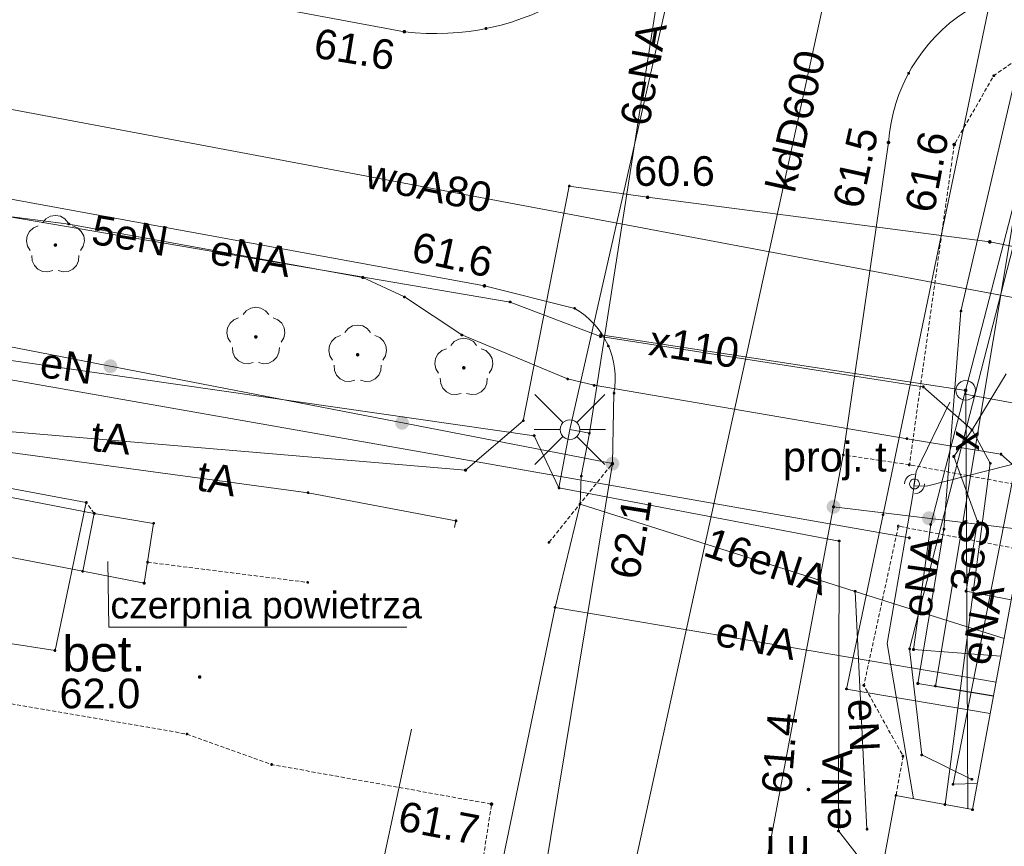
# Paper-space layout 'A-01 PLAN SYTUACYJNY' of a CAD drawing. Header units: millimetres. Extents: x 0 to 900, y 0 to 750.
# Tile 80 of 105: x 459 to 509, y 502 to 543. Entities that reach past the tile are written whole.
import ezdxf
from ezdxf.xclip import XClip

# ---------------------------------------------------------------- set-up
doc = ezdxf.new("R2010")
doc.units = ezdxf.units.MM
doc.header["$MEASUREMENT"] = 0
doc.header["$XCLIPFRAME"] = 0
doc.linetypes.add('PRZER2-1', pattern=[1.5, 1, -0.5])
doc.linetypes.add('PRZER4-1', pattern=[5000, 4000, -1000])
doc.layers.add('A_mapa_Nr_pióra__2', color=8, linetype='Continuous', lineweight=13)
doc.layers.add('A_podrys', color=7, linetype='Continuous')
doc.styles.add('STYL_AUTOMATYCZNY_1', font='arial.ttf')

# ---------------------------------------------------------------- blocks, each defined once
blk = doc.blocks.new('Rysunek_3_3', base_point=(-1239.757, 488.381))
at = {"layer": 'A_mapa_Nr_pióra__2', "linetype": 'Continuous', "lineweight": 13}
for points in [[(478.387, 542.795), (478.39, 542.772), (478.399, 542.75), (478.414, 542.732), (478.432, 542.718), (478.454, 542.709), (478.477, 542.705), (478.5, 542.709), (478.522, 542.718), (478.541, 542.732), (478.555, 542.75), (478.564, 542.772), (478.567, 542.795), (478.564, 542.819), (478.555, 542.84), (478.541, 542.859), (478.522, 542.873), (478.5, 542.882), (478.477, 542.885), (478.454, 542.882), (478.432, 542.873), (478.414, 542.859), (478.399, 542.84), (478.39, 542.819)], [(502.827, 537.195), (502.83, 537.172), (502.839, 537.15), (502.854, 537.132), (502.872, 537.118), (502.894, 537.109), (502.917, 537.105), (502.94, 537.109), (502.962, 537.118), (502.981, 537.132), (502.995, 537.15), (503.004, 537.172), (503.007, 537.195), (503.004, 537.219), (502.995, 537.24), (502.981, 537.259), (502.962, 537.273), (502.94, 537.282), (502.917, 537.285), (502.894, 537.282), (502.872, 537.273), (502.854, 537.259), (502.839, 537.24), (502.83, 537.219)], [(506.147, 537.095), (506.15, 537.072), (506.159, 537.05), (506.174, 537.032), (506.192, 537.018), (506.214, 537.009), (506.237, 537.005), (506.26, 537.009), (506.282, 537.018), (506.301, 537.032), (506.315, 537.05), (506.324, 537.072), (506.327, 537.095), (506.324, 537.119), (506.315, 537.14), (506.301, 537.159), (506.282, 537.173), (506.26, 537.182), (506.237, 537.185), (506.214, 537.182), (506.192, 537.173), (506.174, 537.159), (506.159, 537.14), (506.15, 537.119)], [(490.668, 534.426), (490.671, 534.403), (490.68, 534.381), (490.694, 534.362), (490.713, 534.348), (490.734, 534.339), (490.758, 534.336), (490.781, 534.339), (490.803, 534.348), (490.821, 534.362), (490.835, 534.381), (490.844, 534.403), (490.848, 534.426), (490.844, 534.449), (490.835, 534.471), (490.821, 534.489), (490.803, 534.504), (490.781, 534.513), (490.758, 534.516), (490.734, 534.513), (490.713, 534.504), (490.694, 534.489), (490.68, 534.471), (490.671, 534.449)], [(460.857, 531.925), (460.885, 531.93), (460.91, 531.943), (460.93, 531.963), (460.943, 531.988), (460.947, 532.015), (460.943, 532.043), (460.93, 532.068), (460.91, 532.088), (460.885, 532.101), (460.857, 532.105), (460.829, 532.101), (460.804, 532.088), (460.784, 532.068), (460.772, 532.043), (460.767, 532.015), (460.772, 531.988), (460.784, 531.963), (460.804, 531.943), (460.829, 531.93)], [(507.945, 532.177), (507.948, 532.154), (507.957, 532.132), (507.972, 532.113), (507.99, 532.099), (508.012, 532.09), (508.035, 532.087), (508.059, 532.09), (508.08, 532.099), (508.099, 532.113), (508.113, 532.132), (508.122, 532.154), (508.125, 532.177), (508.122, 532.2), (508.113, 532.222), (508.099, 532.241), (508.08, 532.255), (508.059, 532.264), (508.035, 532.267), (508.012, 532.264), (507.99, 532.255), (507.972, 532.241), (507.957, 532.222), (507.948, 532.2)], [(482.427, 529.955), (482.43, 529.932), (482.439, 529.91), (482.454, 529.892), (482.472, 529.878), (482.494, 529.869), (482.517, 529.865), (482.54, 529.869), (482.562, 529.878), (482.581, 529.892), (482.595, 529.91), (482.604, 529.932), (482.607, 529.955), (482.604, 529.979), (482.595, 530), (482.581, 530.019), (482.562, 530.033), (482.54, 530.042), (482.517, 530.045), (482.494, 530.042), (482.472, 530.033), (482.454, 530.019), (482.439, 530), (482.43, 529.979)], [(470.977, 527.285), (471.005, 527.29), (471.03, 527.303), (471.05, 527.323), (471.063, 527.348), (471.067, 527.375), (471.063, 527.403), (471.05, 527.428), (471.03, 527.448), (471.005, 527.461), (470.977, 527.465), (470.949, 527.461), (470.924, 527.448), (470.904, 527.428), (470.892, 527.403), (470.887, 527.375), (470.892, 527.348), (470.904, 527.323), (470.924, 527.303), (470.949, 527.29)], [(476.117, 526.385), (476.145, 526.39), (476.17, 526.403), (476.19, 526.423), (476.203, 526.448), (476.207, 526.475), (476.203, 526.503), (476.19, 526.528), (476.17, 526.548), (476.145, 526.561), (476.117, 526.565), (476.089, 526.561), (476.064, 526.548), (476.044, 526.528), (476.032, 526.503), (476.027, 526.475), (476.032, 526.448), (476.044, 526.423), (476.064, 526.403), (476.089, 526.39)], [(463.701, 526.238), (463.61, 526.244), (463.521, 526.225), (463.439, 526.185), (463.37, 526.124), (463.32, 526.048), (463.291, 525.961), (463.285, 525.87), (463.304, 525.781), (463.345, 525.699), (463.405, 525.63), (463.481, 525.58), (463.568, 525.551), (463.659, 525.545), (463.749, 525.564), (463.83, 525.604), (463.899, 525.665), (463.949, 525.741), (463.978, 525.828), (463.984, 525.919), (463.966, 526.009), (463.925, 526.09), (463.864, 526.159), (463.788, 526.209)], [(463.701, 526.238), (463.61, 526.244), (463.521, 526.225), (463.439, 526.185), (463.37, 526.124), (463.32, 526.048), (463.291, 525.961), (463.285, 525.87), (463.304, 525.781), (463.345, 525.699), (463.405, 525.63), (463.481, 525.58), (463.568, 525.551), (463.659, 525.545), (463.749, 525.564), (463.83, 525.604), (463.899, 525.665), (463.949, 525.741), (463.978, 525.828), (463.984, 525.919), (463.966, 526.009), (463.925, 526.09), (463.864, 526.159), (463.788, 526.209)], [(481.477, 525.725), (481.505, 525.73), (481.53, 525.743), (481.55, 525.763), (481.563, 525.788), (481.567, 525.815), (481.563, 525.843), (481.55, 525.868), (481.53, 525.888), (481.505, 525.901), (481.477, 525.905), (481.449, 525.901), (481.424, 525.888), (481.404, 525.868), (481.392, 525.843), (481.387, 525.815), (481.392, 525.788), (481.404, 525.763), (481.424, 525.743), (481.449, 525.73)], [(506.727, 524.675), (506.73, 524.652), (506.739, 524.63), (506.754, 524.612), (506.772, 524.598), (506.794, 524.589), (506.817, 524.585), (506.84, 524.589), (506.862, 524.598), (506.881, 524.612), (506.895, 524.63), (506.904, 524.652), (506.907, 524.675), (506.904, 524.699), (506.895, 524.72), (506.881, 524.739), (506.862, 524.753), (506.84, 524.762), (506.817, 524.765), (506.794, 524.762), (506.772, 524.753), (506.754, 524.739), (506.739, 524.72), (506.73, 524.699)], [(478.426, 523.38), (478.335, 523.386), (478.246, 523.367), (478.164, 523.326), (478.096, 523.266), (478.045, 523.19), (478.016, 523.103), (478.011, 523.012), (478.029, 522.922), (478.07, 522.841), (478.13, 522.772), (478.206, 522.722), (478.293, 522.693), (478.384, 522.687), (478.474, 522.705), (478.556, 522.746), (478.624, 522.807), (478.674, 522.883), (478.703, 522.97), (478.709, 523.061), (478.691, 523.15), (478.65, 523.232), (478.589, 523.301), (478.513, 523.351)], [(478.426, 523.38), (478.335, 523.386), (478.246, 523.367), (478.164, 523.326), (478.096, 523.266), (478.045, 523.19), (478.016, 523.103), (478.011, 523.012), (478.029, 522.922), (478.07, 522.841), (478.13, 522.772), (478.206, 522.722), (478.293, 522.693), (478.384, 522.687), (478.474, 522.705), (478.556, 522.746), (478.624, 522.807), (478.674, 522.883), (478.703, 522.97), (478.709, 523.061), (478.691, 523.15), (478.65, 523.232), (478.589, 523.301), (478.513, 523.351)], [(489.044, 521.319), (488.953, 521.325), (488.863, 521.306), (488.781, 521.266), (488.713, 521.205), (488.663, 521.129), (488.634, 521.042), (488.628, 520.951), (488.646, 520.861), (488.687, 520.78), (488.748, 520.711), (488.824, 520.661), (488.911, 520.632), (489.002, 520.626), (489.091, 520.645), (489.173, 520.685), (489.241, 520.746), (489.292, 520.822), (489.321, 520.909), (489.326, 521), (489.308, 521.09), (489.267, 521.171), (489.207, 521.24), (489.131, 521.29)], [(488.887, 520.975), (488.89, 520.952), (488.899, 520.93), (488.914, 520.912), (488.932, 520.898), (488.954, 520.889), (488.977, 520.885), (489, 520.889), (489.022, 520.898), (489.041, 520.912), (489.055, 520.93), (489.064, 520.952), (489.067, 520.975), (489.064, 520.999), (489.055, 521.02), (489.041, 521.039), (489.022, 521.053), (489, 521.062), (488.977, 521.065), (488.954, 521.062), (488.932, 521.053), (488.914, 521.039), (488.899, 521.02), (488.89, 520.999)], [(500.186, 519.141), (500.095, 519.14), (500.007, 519.116), (499.928, 519.069), (499.864, 519.004), (499.82, 518.924), (499.797, 518.835), (499.798, 518.744), (499.823, 518.656), (499.869, 518.578), (499.935, 518.514), (500.014, 518.469), (500.103, 518.446), (500.194, 518.447), (500.282, 518.472), (500.361, 518.518), (500.425, 518.584), (500.469, 518.663), (500.492, 518.752), (500.491, 518.843), (500.466, 518.931), (500.42, 519.01), (500.354, 519.074), (500.275, 519.119)], [(505.003, 518.562), (504.911, 518.561), (504.823, 518.536), (504.745, 518.49), (504.681, 518.425), (504.636, 518.345), (504.613, 518.256), (504.614, 518.165), (504.639, 518.077), (504.686, 517.998), (504.751, 517.935), (504.831, 517.89), (504.919, 517.867), (505.01, 517.868), (505.098, 517.893), (505.177, 517.939), (505.241, 518.005), (505.286, 518.084), (505.308, 518.173), (505.307, 518.264), (505.283, 518.352), (505.236, 518.431), (505.171, 518.495), (505.091, 518.539)], [(505.003, 518.562), (504.911, 518.561), (504.823, 518.536), (504.745, 518.49), (504.681, 518.425), (504.636, 518.345), (504.613, 518.256), (504.614, 518.165), (504.639, 518.077), (504.686, 517.998), (504.751, 517.935), (504.831, 517.89), (504.919, 517.867), (505.01, 517.868), (505.098, 517.893), (505.177, 517.939), (505.241, 518.005), (505.286, 518.084), (505.308, 518.173), (505.307, 518.264), (505.283, 518.352), (505.236, 518.431), (505.171, 518.495), (505.091, 518.539)], [(468.047, 510.195), (468.05, 510.172), (468.059, 510.15), (468.074, 510.132), (468.092, 510.118), (468.114, 510.109), (468.137, 510.105), (468.16, 510.109), (468.182, 510.118), (468.201, 510.132), (468.215, 510.15), (468.224, 510.172), (468.227, 510.195), (468.224, 510.219), (468.215, 510.24), (468.201, 510.259), (468.182, 510.273), (468.16, 510.282), (468.137, 510.285), (468.114, 510.282), (468.092, 510.273), (468.074, 510.259), (468.059, 510.24), (468.05, 510.219)], [(498.787, 504.515), (498.79, 504.492), (498.799, 504.47), (498.814, 504.452), (498.832, 504.438), (498.854, 504.429), (498.877, 504.425), (498.9, 504.429), (498.922, 504.438), (498.941, 504.452), (498.955, 504.47), (498.964, 504.492), (498.967, 504.515), (498.964, 504.539), (498.955, 504.56), (498.941, 504.579), (498.922, 504.593), (498.9, 504.602), (498.877, 504.605), (498.854, 504.602), (498.832, 504.593), (498.814, 504.579), (498.799, 504.56), (498.79, 504.539)], [(482.787, 503.775), (482.79, 503.752), (482.799, 503.73), (482.814, 503.712), (482.832, 503.698), (482.854, 503.689), (482.877, 503.685), (482.9, 503.689), (482.922, 503.698), (482.941, 503.712), (482.955, 503.73), (482.964, 503.752), (482.967, 503.775), (482.964, 503.799), (482.955, 503.82), (482.941, 503.839), (482.922, 503.853), (482.9, 503.862), (482.877, 503.865), (482.854, 503.862), (482.832, 503.853), (482.814, 503.839), (482.799, 503.82), (482.79, 503.799)]]:
    blk.add_hatch(color=8, dxfattribs=at).paths.add_polyline_path(points)
at = {"layer": 'A_mapa_Nr_pióra__2', "color": 8, "linetype": 'Continuous', "lineweight": 13, "ltscale": 0.2, "flags": 128}
for points in [[(508.22, 509.221), (504.398, 509.87), (505.721, 517.663), (506.579, 528.682), (510.313, 544.692), (527.277, 633.391), (527.37, 633.883), (496.853, 639.873), (493.656, 641.802), (481.248, 645.071), (479.395, 717.56), (477.958, 745.1)], [(508.224, 509.24), (505.288, 509.739), (511.121, 544.677), (515.528, 565.242), (523.479, 604.413), (520.539, 605.253), (495.139, 610.312), (384.98, 631.427), (372.98, 633.686), (304.661, 646.463), (279.321, 651.182), (242.081, 657.98), (221.081, 661.238), (217.221, 663.058), (170.822, 671.916), (166.782, 671.756), (155.742, 674.835), (147.302, 677.974), (82.262, 691.151), (29.9, 702.044)], [(508.06, 508.355), (500.8, 509.588), (502.642, 518.398), (520.887, 606.143), (481.951, 613.805), (427.051, 624.884), (368.129, 636.206), (325.007, 644.981), (254.307, 658.606), (214.989, 665.958), (143.658, 677.017), (79.037, 690.924), (38.037, 699.359), (29.9, 701.235)], [(508.595, 511.245), (504.182, 511.583), (505.051, 517.899), (528.369, 608.001), (531.772, 622.06), (536.721, 639.276), (328.121, 675.947), (291.083, 682.984), (267.635, 686.659), (251.603, 690.041)], [(534.604, 628.073), (532.166, 621.993), (528.757, 607.907), (503.984, 511.616), (504.596, 506.261), (507.125, 505.023)], [(463.62, 607.33), (452.968, 559.307), (447.208, 527.215), (503.969, 517.224)], [(453.488, 566.519), (450.61, 552.203), (446.51, 531.808), (451.137, 527.255), (485.027, 522.383), (486.278, 519.747)], [(487.345, 518.934), (487.409, 520.347), (487.819, 522.509), (493.457, 558.69)], [(487.955, 490.882), (501.357, 552.075), (501.464, 553.079)], [(486.837, 522.695), (492.659, 548.373), (528.035, 542.059), (529.56, 533.993), (586.159, 522.419), (645.267, 511.309), (721.268, 496.134)], [(452.28, 540.06), (514.591, 528.364)], [(442.643, 536.633), (445.317, 535.695), (483.817, 529.135), (488.377, 527.395), (504.677, 524.855)], [(505.777, 503.755), (508.057, 520.995), (507.137, 522.675), (504.677, 524.855), (488.377, 527.395), (483.817, 529.135), (445.317, 535.695), (442.643, 536.633)], [(442.54, 536.095), (446.017, 535.515), (457.337, 533.615), (461.537, 533.075), (476.377, 530.375), (478.477, 529.395), (481.377, 527.475), (486.717, 525.255), (488.057, 524.935), (503.857, 522.235), (508.597, 521.455), (509.317, 520.815), (506.177, 504.775), (507.405, 504.816)], [(486.8, 534.998), (484.479, 523.142), (481.562, 520.642), (445.725, 523.684)], [(486.8, 534.998), (490.757, 534.435), (508.037, 532.175), (512.317, 531.315), (543.257, 526.315), (654.837, 504.264), (700.344, 494.907), (711.137, 492.535), (715.007, 492.719), (716.792, 490.916)], [(460.209, 533.142), (460.376, 533.341), (460.601, 533.47), (460.857, 533.515), (461.113, 533.47), (461.338, 533.341), (461.506, 533.142)], [(459.585, 531.747), (459.448, 531.967), (459.394, 532.222), (459.431, 532.479), (459.553, 532.708), (459.745, 532.883), (459.986, 532.98)], [(461.728, 532.98), (461.969, 532.883), (462.162, 532.708), (462.284, 532.479), (462.32, 532.222), (462.266, 531.967), (462.129, 531.747)], [(460.72, 530.723), (460.467, 530.66), (460.209, 530.688), (459.976, 530.802), (459.795, 530.989), (459.689, 531.226), (459.67, 531.485)], [(462.044, 531.485), (462.025, 531.226), (461.919, 530.989), (461.739, 530.802), (461.505, 530.688), (461.247, 530.66), (460.995, 530.723)], [(441.297, 529.675), (452.877, 527.555), (453.017, 527.955), (488.977, 520.975)], [(470.329, 528.502), (470.496, 528.701), (470.721, 528.83), (470.977, 528.875), (471.233, 528.83), (471.458, 528.701), (471.626, 528.502)], [(469.705, 527.107), (469.568, 527.327), (469.514, 527.582), (469.551, 527.839), (469.673, 528.068), (469.865, 528.243), (470.106, 528.34)], [(471.848, 528.34), (472.089, 528.243), (472.282, 528.068), (472.404, 527.839), (472.44, 527.582), (472.386, 527.327), (472.249, 527.107)], [(475.469, 527.602), (475.636, 527.801), (475.861, 527.93), (476.117, 527.975), (476.373, 527.93), (476.598, 527.801), (476.766, 527.602)], [(488.396, 527.484), (506.817, 524.675)], [(474.845, 526.207), (474.708, 526.427), (474.654, 526.682), (474.691, 526.939), (474.813, 527.168), (475.005, 527.343), (475.246, 527.44)], [(476.988, 527.44), (477.229, 527.343), (477.422, 527.168), (477.544, 526.939), (477.58, 526.682), (477.526, 526.427), (477.389, 526.207)], [(480.829, 526.942), (480.996, 527.141), (481.221, 527.27), (481.477, 527.315), (481.733, 527.27), (481.958, 527.141), (482.126, 526.942)], [(470.84, 526.083), (470.587, 526.02), (470.329, 526.048), (470.096, 526.162), (469.915, 526.349), (469.809, 526.586), (469.79, 526.845)], [(472.164, 526.845), (472.145, 526.586), (472.039, 526.349), (471.859, 526.162), (471.625, 526.048), (471.367, 526.02), (471.115, 526.083)], [(480.205, 525.547), (480.068, 525.767), (480.014, 526.022), (480.051, 526.279), (480.173, 526.508), (480.365, 526.683), (480.606, 526.78)], [(482.348, 526.78), (482.589, 526.683), (482.782, 526.508), (482.904, 526.279), (482.94, 526.022), (482.886, 525.767), (482.749, 525.547)], [(475.98, 525.183), (475.727, 525.12), (475.469, 525.148), (475.236, 525.262), (475.055, 525.449), (474.949, 525.686), (474.93, 525.945)], [(477.304, 525.945), (477.285, 525.686), (477.179, 525.449), (476.999, 525.262), (476.765, 525.148), (476.507, 525.12), (476.255, 525.183)], [(508.857, 525.515), (507.137, 522.675), (506.217, 521.335), (507.417, 518.055), (506.837, 514.535), (509.117, 514.095)], [(481.34, 524.523), (481.087, 524.46), (480.829, 524.488), (480.596, 524.602), (480.415, 524.789), (480.309, 525.026), (480.29, 525.285)], [(482.664, 525.285), (482.645, 525.026), (482.539, 524.789), (482.359, 524.602), (482.125, 524.488), (481.867, 524.46), (481.615, 524.523)], [(440.339, 524.597), (445.642, 523.293), (473.611, 519.503), (481.078, 518.087)], [(488.057, 524.935), (503.857, 522.235)], [(506.789, 524.488), (516.569, 522.675), (521.609, 522.675)], [(506.917, 503.54), (506.817, 524.675)], [(506.917, 503.54), (506.817, 524.675)], [(486.483, 523.048), (485.069, 524.463)], [(487.19, 523.048), (488.604, 524.463)], [(486.337, 522.695), (485.037, 522.695)], [(486.837, 522.695), (486.278, 519.747), (500.426, 517.065), (500.397, 502.419), (502.471, 499.759)], [(486.837, 522.695), (487.819, 522.509)], [(487.337, 522.695), (488.637, 522.695)], [(486.483, 522.341), (485.069, 520.927)], [(487.19, 522.341), (488.604, 520.927)], [(503.73, 519.948), (503.747, 520.077), (503.797, 520.198), (503.876, 520.301), (503.98, 520.381), (504.1, 520.431), (504.23, 520.448)], [(504.73, 519.948), (504.713, 519.818), (504.663, 519.698), (504.583, 519.594), (504.48, 519.515), (504.359, 519.465), (504.23, 519.448)], [(478.299, 437.295), (480.942, 456.046), (487.331, 468.395), (489.843, 481.109), (479.723, 483.028), (486.083, 513.712), (487.345, 518.934)], [(508.759, 512.134), (501.237, 514.523), (487.345, 518.934)], [(500.145, 518.794), (509.777, 517.635)], [(481.078, 518.087), (481.005, 517.746)], [(463.503, 516.029), (463.562, 512.708), (478.602, 512.708)], [(501.829, 502.512), (501.237, 514.523)], [(508.351, 509.929), (486.083, 513.712)], [(478.829, 507.56), (473.828, 484.145), (470.825, 471.525), (468.28, 432.335), (461.755, 397.381)]]:
    blk.add_lwpolyline(points, dxfattribs=at)
at = {"layer": 'A_mapa_Nr_pióra__2', "color": 8, "linetype": 'PRZER4-1', "lineweight": 13, "ltscale": 0.2, "flags": 128}
blk.add_lwpolyline([(504.185, 504.05), (502.848, 511.896), (504.139, 519.296), (504.313, 520.585), (506.008, 524.088), (504.313, 520.585), (504.2, 519.854), (504.831, 519.841), (519.745, 523.621), (523.233, 544.351), (487.083, 550.993), (490.168, 561.52), (494.775, 590.568), (495.518, 599.835), (466.692, 604.963), (455.11, 605.759), (402.718, 615.824), (363.633, 623.333), (339.049, 628.062), (324.479, 630.871), (318.116, 633.022), (263.227, 643.214), (242.148, 646.807), (216.039, 645.036), (196.469, 648.177), (190.059, 606.95), (184.51, 567.921), (176.673, 547.025), (169.828, 537.768), (165.452, 530.901), (159.989, 528.412), (159.386, 528.43)], dxfattribs=at)
at = {"layer": 'A_mapa_Nr_pióra__2', "color": 8, "linetype": 'Continuous', "lineweight": 13, "ltscale": 0.2, "flags": 128}
for points in [[(452.097, 547.675), (455.017, 547.155), (457.517, 546.715), (473.877, 543.655), (478.477, 542.795, 0.17211), (486.857, 544.655), (490.597, 548.015), (493.337, 553.235), (495.097, 563.935), (499.637, 593.455)], [(530.097, 514.015), (532.257, 530.055), (533.057, 536.015, 0.212893), (532.037, 542.515, 0.135669), (516.537, 546.495, 0.097614), (510.897, 545.855, 0.093983), (506.817, 543.815, 0.235117), (502.917, 537.195), (500.637, 521.415), (496.717, 500.555, 0.152127), (496.777, 497.535, 0.248916), (501.317, 493.515), (523.177, 489.735, 0.327079), (530.217, 491.535), (578.497, 482.175, 0.167419), (581.057, 482.535, 0.258814), (583.217, 485.755), (585.037, 495.875), (662.737, 482.615), (660.737, 472.275)], [(443.71, 537.06), (482.517, 529.955), (487.077, 528.815, -0.316358), (489.057, 524.535), (488.977, 520.975), (483.777, 489.515), (480.377, 487.515), (463.637, 478.335), (462.637, 473.335), (455.457, 474.695), (437.477, 465.775), (434.197, 465.775), (433.717, 464.255), (433.517, 464.015)]]:
    blk.add_lwpolyline(points, format="xyb", dxfattribs=at)
for points in [[(482.552, 542.94), (482.552, 542.971), (482.581, 543), (482.613, 543), (482.642, 542.971), (482.642, 542.94), (482.613, 542.91), (482.581, 542.91)], [(503.892, 540.68), (503.892, 540.711), (503.921, 540.74), (503.953, 540.74), (503.982, 540.711), (503.982, 540.68), (503.953, 540.65), (503.921, 540.65)], [(508.192, 540.56), (508.192, 540.591), (508.221, 540.62), (508.253, 540.62), (508.282, 540.591), (508.282, 540.56), (508.253, 540.53), (508.221, 540.53)], [(486.755, 534.982), (486.755, 535.014), (486.784, 535.043), (486.816, 535.043), (486.845, 535.014), (486.845, 534.982), (486.816, 534.953), (486.784, 534.953)], [(490.712, 534.42), (490.712, 534.451), (490.741, 534.48), (490.773, 534.48), (490.802, 534.451), (490.802, 534.42), (490.773, 534.39), (490.741, 534.39)], [(461.492, 533.06), (461.492, 533.091), (461.521, 533.12), (461.553, 533.12), (461.582, 533.091), (461.582, 533.06), (461.553, 533.03), (461.521, 533.03)], [(507.992, 532.16), (507.992, 532.191), (508.021, 532.22), (508.053, 532.22), (508.082, 532.191), (508.082, 532.16), (508.053, 532.13), (508.021, 532.13)], [(476.332, 530.36), (476.332, 530.391), (476.361, 530.42), (476.393, 530.42), (476.422, 530.391), (476.422, 530.36), (476.393, 530.33), (476.361, 530.33)], [(478.432, 529.38), (478.432, 529.411), (478.461, 529.44), (478.493, 529.44), (478.522, 529.411), (478.522, 529.38), (478.493, 529.35), (478.461, 529.35)], [(483.772, 529.12), (483.772, 529.151), (483.801, 529.18), (483.833, 529.18), (483.862, 529.151), (483.862, 529.12), (483.833, 529.09), (483.801, 529.09)], [(487.032, 528.8), (487.032, 528.831), (487.061, 528.86), (487.093, 528.86), (487.122, 528.831), (487.122, 528.8), (487.093, 528.77), (487.061, 528.77)], [(506.534, 528.666), (506.534, 528.698), (506.563, 528.727), (506.595, 528.727), (506.624, 528.698), (506.624, 528.666), (506.595, 528.637), (506.563, 528.637)], [(481.332, 527.46), (481.332, 527.491), (481.361, 527.52), (481.393, 527.52), (481.422, 527.491), (481.422, 527.46), (481.393, 527.43), (481.361, 527.43)], [(488.351, 527.468), (488.351, 527.5), (488.38, 527.529), (488.412, 527.529), (488.441, 527.5), (488.441, 527.468), (488.412, 527.439), (488.38, 527.439)], [(488.332, 527.38), (488.332, 527.411), (488.361, 527.44), (488.393, 527.44), (488.422, 527.411), (488.422, 527.38), (488.393, 527.35), (488.361, 527.35)], [(488.732, 526.9), (488.732, 526.931), (488.761, 526.96), (488.793, 526.96), (488.822, 526.931), (488.822, 526.9), (488.793, 526.87), (488.761, 526.87)], [(486.672, 525.24), (486.672, 525.271), (486.701, 525.3), (486.733, 525.3), (486.762, 525.271), (486.762, 525.24), (486.733, 525.21), (486.701, 525.21)], [(488.012, 524.92), (488.012, 524.951), (488.041, 524.98), (488.073, 524.98), (488.102, 524.951), (488.102, 524.92), (488.073, 524.89), (488.041, 524.89)], [(506.817, 525.175), (506.947, 525.158), (507.067, 525.108), (507.171, 525.029), (507.25, 524.925), (507.3, 524.805), (507.317, 524.675), (507.3, 524.546), (507.25, 524.425), (507.171, 524.322), (507.067, 524.242), (506.947, 524.193), (506.817, 524.175), (506.688, 524.193), (506.567, 524.242), (506.464, 524.322), (506.384, 524.425), (506.334, 524.546), (506.317, 524.675), (506.334, 524.805), (506.384, 524.925), (506.464, 525.029), (506.567, 525.108), (506.688, 525.158)], [(489.012, 524.52), (489.012, 524.551), (489.041, 524.58), (489.073, 524.58), (489.102, 524.551), (489.102, 524.52), (489.073, 524.49), (489.041, 524.49)], [(504.632, 524.84), (504.632, 524.871), (504.661, 524.9), (504.693, 524.9), (504.722, 524.871), (504.722, 524.84), (504.693, 524.81), (504.661, 524.81)], [(484.434, 523.126), (484.434, 523.158), (484.463, 523.187), (484.495, 523.187), (484.524, 523.158), (484.524, 523.126), (484.495, 523.097), (484.463, 523.097)], [(486.837, 523.195), (486.966, 523.178), (487.087, 523.128), (487.19, 523.048), (487.27, 522.945), (487.32, 522.824), (487.337, 522.695), (487.32, 522.565), (487.27, 522.445), (487.19, 522.341), (487.087, 522.262), (486.966, 522.212), (486.837, 522.195), (486.707, 522.212), (486.587, 522.262), (486.483, 522.341), (486.404, 522.445), (486.354, 522.565), (486.337, 522.695), (486.354, 522.824), (486.404, 522.945), (486.483, 523.048), (486.587, 523.128), (486.707, 523.178)], [(440.008, 522.869), (462.817, 518.455), (462.237, 515.535), (439.444, 519.918)], [(487.774, 522.493), (487.774, 522.524), (487.803, 522.554), (487.835, 522.554), (487.864, 522.524), (487.864, 522.493), (487.835, 522.464), (487.803, 522.464)], [(507.092, 522.66), (507.092, 522.691), (507.121, 522.72), (507.153, 522.72), (507.182, 522.691), (507.182, 522.66), (507.153, 522.63), (507.121, 522.63)], [(442.677, 514.775), (444.217, 522.415), (462.417, 519.015), (460.837, 511.535), (450.397, 513.155)], [(484.982, 522.367), (484.982, 522.399), (485.011, 522.428), (485.043, 522.428), (485.072, 522.399), (485.072, 522.367), (485.043, 522.338), (485.011, 522.338)], [(503.812, 522.22), (503.812, 522.251), (503.841, 522.28), (503.873, 522.28), (503.902, 522.251), (503.902, 522.22), (503.873, 522.19), (503.841, 522.19)], [(508.552, 521.44), (508.552, 521.471), (508.581, 521.5), (508.613, 521.5), (508.642, 521.471), (508.642, 521.44), (508.613, 521.41), (508.581, 521.41)], [(500.592, 521.4), (500.592, 521.431), (500.621, 521.46), (500.653, 521.46), (500.682, 521.431), (500.682, 521.4), (500.653, 521.37), (500.621, 521.37)], [(506.172, 521.32), (506.172, 521.351), (506.201, 521.38), (506.233, 521.38), (506.262, 521.351), (506.262, 521.32), (506.233, 521.29), (506.201, 521.29)], [(508.012, 520.98), (508.012, 521.011), (508.041, 521.04), (508.073, 521.04), (508.102, 521.011), (508.102, 520.98), (508.073, 520.95), (508.041, 520.95)], [(481.517, 520.626), (481.517, 520.658), (481.546, 520.687), (481.578, 520.687), (481.607, 520.658), (481.607, 520.626), (481.578, 520.597), (481.546, 520.597)], [(503.932, 520.9), (503.932, 520.931), (503.961, 520.96), (503.993, 520.96), (504.022, 520.931), (504.022, 520.9), (503.993, 520.87), (503.961, 520.87)], [(487.364, 520.331), (487.364, 520.363), (487.393, 520.392), (487.425, 520.392), (487.454, 520.363), (487.454, 520.331), (487.425, 520.302), (487.393, 520.302)], [(504.23, 520.198), (504.153, 520.185), (504.083, 520.15), (504.028, 520.095), (503.992, 520.025), (503.98, 519.948), (503.992, 519.87), (504.028, 519.801), (504.083, 519.745), (504.153, 519.71), (504.23, 519.698), (504.307, 519.71), (504.377, 519.745), (504.432, 519.801), (504.468, 519.87), (504.48, 519.948), (504.468, 520.025), (504.432, 520.095), (504.377, 520.15), (504.307, 520.185)], [(473.566, 519.487), (473.566, 519.519), (473.595, 519.548), (473.627, 519.548), (473.656, 519.519), (473.656, 519.487), (473.627, 519.458), (473.595, 519.458)], [(486.233, 519.732), (486.233, 519.763), (486.262, 519.792), (486.294, 519.792), (486.323, 519.763), (486.323, 519.732), (486.294, 519.702), (486.262, 519.702)], [(462.372, 519), (462.372, 519.031), (462.401, 519.06), (462.433, 519.06), (462.462, 519.031), (462.462, 519), (462.433, 518.97), (462.401, 518.97)], [(487.3, 518.919), (487.3, 518.95), (487.329, 518.979), (487.361, 518.979), (487.39, 518.95), (487.39, 518.919), (487.361, 518.889), (487.329, 518.889)], [(500.1, 518.778), (500.1, 518.81), (500.129, 518.839), (500.16, 518.839), (500.19, 518.81), (500.19, 518.778), (500.16, 518.749), (500.129, 518.749)], [(462.817, 518.455), (465.817, 517.955), (465.337, 514.935), (462.237, 515.535)], [(462.772, 518.44), (462.772, 518.471), (462.801, 518.5), (462.833, 518.5), (462.862, 518.471), (462.862, 518.44), (462.833, 518.41), (462.801, 518.41)], [(481.033, 518.071), (481.033, 518.103), (481.062, 518.132), (481.094, 518.132), (481.123, 518.103), (481.123, 518.071), (481.094, 518.042), (481.062, 518.042)], [(502.597, 518.382), (502.597, 518.414), (502.626, 518.443), (502.658, 518.443), (502.687, 518.414), (502.687, 518.382), (502.658, 518.353), (502.626, 518.353)], [(507.372, 518.04), (507.372, 518.071), (507.401, 518.1), (507.433, 518.1), (507.462, 518.071), (507.462, 518.04), (507.433, 518.01), (507.401, 518.01)], [(465.772, 517.94), (465.772, 517.971), (465.801, 518), (465.833, 518), (465.862, 517.971), (465.862, 517.94), (465.833, 517.91), (465.801, 517.91)], [(523.225, 498.817), (547.577, 494.295), (547.537, 494.035), (566.897, 490.575), (566.957, 490.895), (573.857, 489.615), (576.837, 505.515), (509.777, 517.635), (507.161, 503.495), (503.297, 504.215), (501.877, 496.555), (522.197, 492.975)], [(503.372, 517.8), (503.372, 517.831), (503.401, 517.86), (503.433, 517.86), (503.462, 517.831), (503.462, 517.8), (503.433, 517.77), (503.401, 517.77)], [(505.006, 517.883), (505.006, 517.915), (505.036, 517.944), (505.067, 517.944), (505.096, 517.915), (505.096, 517.883), (505.067, 517.854), (505.036, 517.854)], [(505.676, 517.647), (505.676, 517.679), (505.706, 517.708), (505.737, 517.708), (505.766, 517.679), (505.766, 517.647), (505.737, 517.618), (505.706, 517.618)], [(485.732, 516.98), (485.732, 517.011), (485.761, 517.04), (485.793, 517.04), (485.822, 517.011), (485.822, 516.98), (485.793, 516.95), (485.761, 516.95)], [(500.381, 517.049), (500.381, 517.081), (500.41, 517.11), (500.441, 517.11), (500.471, 517.081), (500.471, 517.049), (500.441, 517.02), (500.41, 517.02)], [(503.924, 517.208), (503.924, 517.24), (503.953, 517.269), (503.985, 517.269), (504.014, 517.24), (504.014, 517.208), (503.985, 517.179), (503.953, 517.179)], [(465.472, 515.98), (465.472, 516.011), (465.501, 516.04), (465.533, 516.04), (465.562, 516.011), (465.562, 515.98), (465.533, 515.95), (465.501, 515.95)], [(462.192, 515.52), (462.192, 515.551), (462.221, 515.58), (462.253, 515.58), (462.282, 515.551), (462.282, 515.52), (462.253, 515.49), (462.221, 515.49)], [(465.292, 514.92), (465.292, 514.951), (465.321, 514.98), (465.353, 514.98), (465.382, 514.951), (465.382, 514.92), (465.353, 514.89), (465.321, 514.89)], [(473.552, 514.96), (473.552, 514.991), (473.581, 515.02), (473.613, 515.02), (473.642, 514.991), (473.642, 514.96), (473.613, 514.93), (473.581, 514.93)], [(501.192, 514.507), (501.192, 514.539), (501.221, 514.568), (501.253, 514.568), (501.282, 514.539), (501.282, 514.507), (501.253, 514.478), (501.221, 514.478)], [(506.792, 514.52), (506.792, 514.551), (506.821, 514.58), (506.853, 514.58), (506.882, 514.551), (506.882, 514.52), (506.853, 514.49), (506.821, 514.49)], [(486.038, 513.696), (486.038, 513.728), (486.067, 513.757), (486.099, 513.757), (486.128, 513.728), (486.128, 513.696), (486.099, 513.667), (486.067, 513.667)], [(460.792, 511.52), (460.792, 511.551), (460.821, 511.58), (460.853, 511.58), (460.882, 511.551), (460.882, 511.52), (460.853, 511.49), (460.821, 511.49)], [(503.939, 511.6), (503.939, 511.632), (503.968, 511.661), (504, 511.661), (504.029, 511.632), (504.029, 511.6), (504, 511.571), (503.968, 511.571)], [(504.137, 511.567), (504.137, 511.599), (504.166, 511.628), (504.197, 511.628), (504.227, 511.599), (504.227, 511.567), (504.197, 511.538), (504.166, 511.538)], [(500.755, 509.572), (500.755, 509.604), (500.784, 509.633), (500.816, 509.633), (500.845, 509.604), (500.845, 509.572), (500.816, 509.543), (500.784, 509.543)], [(501.632, 509.76), (501.632, 509.791), (501.661, 509.82), (501.693, 509.82), (501.722, 509.791), (501.722, 509.76), (501.693, 509.73), (501.661, 509.73)], [(504.353, 509.854), (504.353, 509.886), (504.382, 509.915), (504.414, 509.915), (504.443, 509.886), (504.443, 509.854), (504.414, 509.825), (504.382, 509.825)], [(505.243, 509.723), (505.243, 509.755), (505.272, 509.784), (505.304, 509.784), (505.333, 509.755), (505.333, 509.723), (505.304, 509.694), (505.272, 509.694)], [(467.452, 507.3), (467.452, 507.331), (467.481, 507.36), (467.513, 507.36), (467.542, 507.331), (467.542, 507.3), (467.513, 507.27), (467.481, 507.27)], [(503.612, 506.18), (503.612, 506.211), (503.641, 506.24), (503.673, 506.24), (503.702, 506.211), (503.702, 506.18), (503.673, 506.15), (503.641, 506.15)], [(504.551, 506.245), (504.551, 506.277), (504.58, 506.306), (504.612, 506.306), (504.641, 506.277), (504.641, 506.245), (504.612, 506.216), (504.58, 506.216)], [(471.732, 505.76), (471.732, 505.791), (471.761, 505.82), (471.793, 505.82), (471.822, 505.791), (471.822, 505.76), (471.793, 505.73), (471.761, 505.73)], [(506.132, 504.76), (506.132, 504.791), (506.161, 504.82), (506.193, 504.82), (506.222, 504.791), (506.222, 504.76), (506.193, 504.73), (506.161, 504.73)], [(507.08, 505.008), (507.08, 505.039), (507.109, 505.068), (507.14, 505.068), (507.17, 505.039), (507.17, 505.008), (507.14, 504.978), (507.109, 504.978)], [(503.252, 504.2), (503.252, 504.231), (503.281, 504.26), (503.313, 504.26), (503.342, 504.231), (503.342, 504.2), (503.313, 504.17), (503.281, 504.17)], [(505.732, 503.74), (505.732, 503.771), (505.761, 503.8), (505.793, 503.8), (505.822, 503.771), (505.822, 503.74), (505.793, 503.71), (505.761, 503.71)], [(507.116, 503.479), (507.116, 503.511), (507.145, 503.54), (507.176, 503.54), (507.206, 503.511), (507.206, 503.479), (507.176, 503.45), (507.145, 503.45)], [(500.352, 502.403), (500.352, 502.435), (500.381, 502.464), (500.413, 502.464), (500.442, 502.435), (500.442, 502.403), (500.413, 502.374), (500.381, 502.374)], [(501.784, 502.496), (501.784, 502.527), (501.813, 502.557), (501.845, 502.557), (501.874, 502.527), (501.874, 502.496), (501.845, 502.467), (501.813, 502.467)]]:
    blk.add_lwpolyline(points, close=True, dxfattribs=at)
at = {"layer": 'A_mapa_Nr_pióra__2', "color": 8, "linetype": 'PRZER2-1', "lineweight": 13, "ltscale": 0.2, "flags": 128}
blk.add_lwpolyline([(532.257, 530.055), (529.077, 530.795), (529.617, 535.035), (529.937, 537.615, 0.182652), (529.677, 539.815, 0.287053), (526.957, 541.455), (516.677, 543.115, 0.118921), (510.817, 542.375), (508.237, 540.575), (506.237, 537.095), (503.977, 520.915)], format="xyb", dxfattribs=at)
for points in [[(515.177, 518.835), (503.977, 520.915), (500.637, 521.415)], [(485.777, 516.995), (488.977, 520.975)], [(462.817, 518.455), (462.417, 519.015)], [(509.597, 516.635), (503.417, 517.815), (501.677, 509.775), (503.657, 506.195), (503.297, 504.215)], [(465.517, 515.995), (473.597, 514.975)], [(450.397, 513.155), (449.897, 510.355), (467.497, 507.315), (471.777, 505.775), (482.877, 503.775), (480.377, 487.515)]]:
    blk.add_lwpolyline(points, dxfattribs=at)
at = {"layer": 'A_mapa_Nr_pióra__2', "color": 8, "linetype": 'Continuous', "lineweight": 13, "char_height": 1.5, "attachment_point": 7, "style": 'STYL_AUTOMATYCZNY_1'}
for s, insert, rotation in [('\\A1;{\\pql;\\fArial|b0|i0|c238|p0;\\W1.000000;61.6}', (473.826, 541.484), 350.5944), ('\\A1;{\\pql;\\fArial|b0|i0|c238|p0;\\W1.000000;6eNA}', (490.854, 537.958), 80.0888), ('\\A1;{\\pql;\\fArial|b0|i0|c238|p0;\\W1.000000;kdD600}', (498.196, 534.592), 77.4076), ('\\A1;{\\pql;\\fArial|b0|i0|c238|p0;\\W1.000000;61.5}', (501.566, 533.779), 77.5762), ('\\A1;{\\pql;\\fArial|b0|i0|c238|p0;\\W1.000000;61.6}', (505.232, 533.574), 79.2517), ('\\A1;{\\pql;\\fArial|b0|i0|c238|p0;\\W1.000000;woA80}', (476.415, 534.91), 348.3162), ('\\A1;{\\pql;\\fArial|b0|i0|c238|p0;\\W1.000000;5eN}', (462.603, 532.073), 350.3303), ('\\A1;{\\pql;\\fArial|b0|i0|c238|p0;\\W1.000000;61.6}', (478.756, 531.22), 347.6264), ('\\A1;{\\pql;\\fArial|b0|i0|c238|p0;\\W1.000000;eNA}', (468.584, 531.058), 350.2623), ('\\A1;{\\pql;\\fArial|b0|i0|c238|p0;\\W1.000000;x110}', (490.748, 526.451), 351.3311), ('\\A1;{\\pql;\\fArial|b0|i0|c238|p0;\\W1.000000;eN}', (460.005, 525.342), 351.8199), ('\\A1;{\\pql;\\fArial|b0|i0|c238|p0;\\W1.000000;tA}', (462.607, 521.61), 354.0944), ('\\A1;{\\pql;\\fArial|b0|i0|c238|p0;\\W1.000000;x}', (506.325, 522.65), 270.271), ('\\A1;{\\pql;\\fArial|b0|i0|c238|p0;\\W1.000000;tA}', (467.909, 519.632), 350.1355), ('\\A1;{\\pql;\\fArial|b0|i0|c238|p0;\\W1.000000;62.1}', (490.342, 515.061), 80.8881), ('\\A1;{\\pql;\\fArial|b0|i0|c238|p0;\\W1.000000;16eNA}', (493.487, 516.336), 341.3294), ('\\A1;{\\pql;\\fArial|b0|i0|c238|p0;\\W1.000000;3eS}', (507.49, 514.387), 80.6433), ('\\A1;{\\pql;\\fArial|b0|i0|c238|p0;\\W1.000000;eNA}', (505.07, 513.152), 82.1574), ('\\A1;{\\pql;\\fArial|b0|i0|c238|p0;\\W1.000000;eNA}', (508.018, 510.709), 78.9238), ('\\A1;{\\pql;\\fArial|b0|i0|c238|p0;\\W1.000000;eNA}', (494.097, 511.782), 349.306), ('\\A1;{\\pql;\\fArial|b0|i0|c238|p0;\\W1.000000;eN}', (500.839, 509.062), 272.8214), ('\\A1;{\\pql;\\fArial|b0|i0|c238|p0;\\W1.000000;61.4}', (498.018, 504.261), 85.4064), ('\\A1;{\\pql;\\fArial|b0|i0|c238|p0;\\W1.000000;eNA}', (501.026, 502.455), 88.8335), ('\\A1;{\\pql;\\fArial|b0|i0|c238|p0;\\W1.000000;61.7}', (478.074, 502.45), 349.2612)]:
    blk.add_mtext(s, dxfattribs=dict(at, insert=insert, rotation=rotation))
at = {"layer": 'A_mapa_Nr_pióra__2', "color": 8, "linetype": 'Continuous', "lineweight": 13, "attachment_point": 7, "style": 'STYL_AUTOMATYCZNY_1'}
for s, insert, char_height in [('\\A1;{\\pql;\\fArial|b0|i0|c238|p0;\\W1.000000;60.6}', (490.073, 534.985), 1.5), ('\\A1;{\\pql;\\fArial|b0|i0|c238|p0;\\W1.000000;proj. t}', (497.587, 520.123), 1.5), ('\\A1;{\\pql;\\fArial|b0|i0|c238|p0;\\W1.000000;czerpnia powietrza}', (463.636, 512.748), 1.35), ('\\A1;{\\pql;\\fArial|b0|i0|c238|p0;\\W1.000000;bet.}', (461.206, 510.452), 1.8), ('\\A1;{\\pql;\\fArial|b0|i0|c238|p0;\\W1.000000;62.0}', (461.064, 508.594), 1.5), ('\\A1;{\\pql;\\fArial|b0|i0|c238|p0;\\W1.000000;i.u.}', (496.734, 500.999), 1.5)]:
    blk.add_mtext(s, dxfattribs=dict(at, insert=insert, char_height=char_height))

psp = doc.layouts.new('A-01 PLAN SYTUACYJNY')

# ---------------------------------------------------------------- block references
at = {"layer": 'A_podrys', "color": 37, "linetype": 'Continuous', "lineweight": 5, "true_color": 0x656532}
ref = psp.add_blockref('Rysunek_3_3', (-1239.757, 488.381), dxfattribs=at)
XClip(ref).set_block_clipping_path([(29.90003743, 157.4723136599), (895.1, 745.1)])

doc.saveas('drawing.dxf')
